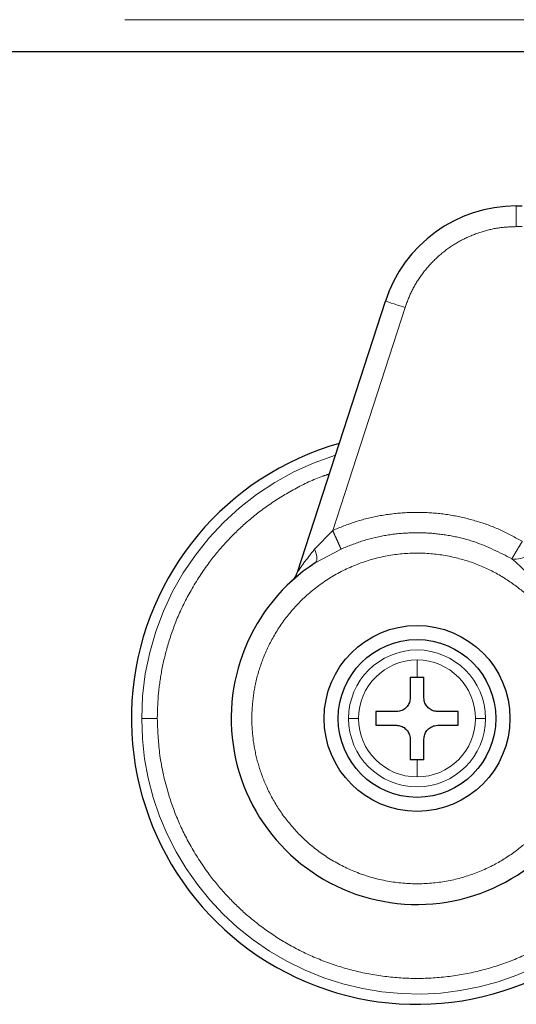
# Model space of a CAD drawing. Header units: millimetres. Extents: x 27 to 261, y 60 to 147.
# Tile 2 of 75: x 39.39 to 40.64, y 60.49 to 62.97. Entities that reach past the tile are written whole.
import ezdxf

# ---------------------------------------------------------------- set-up
doc = ezdxf.new("R2010")
doc.units = ezdxf.units.MM
doc.linetypes.add('PHANTOM', pattern=[12.7, 6.35, -1.27, 1.27, -1.27, 1.27, -1.27])

msp = doc.modelspace()

# ---------------------------------------------------------------- linework, layer by layer
at = {"color": 8, "linetype": 'PHANTOM', "lineweight": 18}
for p, q in [((29.4918, 62.9746), (68.3618, 62.9746)), ((40.639, 62.4534), (40.639, 62.5055)), ((40.6539, 62.4534), (40.639, 62.4534)), ((40.3585, 62.2496), (40.1761, 61.6881)), ((40.1304, 61.6409), (40.1761, 61.6881)), ((40.1971, 61.6413), (40.1316, 61.6062)), ((40.3887, 61.3187), (40.3887, 61.3619)), ((40.3887, 61.0673), (40.3887, 61.1105))]:
    msp.add_line(p, q, dxfattribs=at)
at = {"color": 7, "linetype": 'Continuous', "lineweight": 25}
for p, q in [((29.4918, 62.8946), (41.1509, 62.8946)), ((40.639, 62.5055), (40.6539, 62.5055)), ((40.0871, 61.5828), (40.309, 62.2657)), ((40.3714, 61.3187), (40.3887, 61.3187)), ((40.3714, 61.3187), (40.3714, 61.2667)), ((40.3887, 61.3187), (40.4061, 61.3187)), ((40.4061, 61.2667), (40.4061, 61.3187)), ((40.3367, 61.232), (40.2846, 61.232)), ((40.2846, 61.232), (40.2846, 61.1973)), ((40.4928, 61.232), (40.4408, 61.232)), ((40.4928, 61.1973), (40.4928, 61.232)), ((40.2846, 61.1973), (40.3367, 61.1973)), ((40.4408, 61.1973), (40.4928, 61.1973)), ((40.3714, 61.1626), (40.3714, 61.1105)), ((40.4061, 61.1105), (40.4061, 61.1626)), ((40.3887, 61.1105), (40.3714, 61.1105)), ((40.4061, 61.1105), (40.3887, 61.1105))]:
    msp.add_line(p, q, dxfattribs=at)
at = {"color": 8, "linetype": 'PHANTOM', "lineweight": 18, "flags": 128}
for points in [[(40.309, 62.2657), (40.31, 62.2654), (40.3128, 62.2645), (40.3173, 62.263), (40.3235, 62.261), (40.331, 62.2586), (40.3396, 62.2558), (40.3488, 62.2528), (40.3585, 62.2496)], [(40.1316, 61.6062), (40.1337, 61.6082), (40.1352, 61.611), (40.136, 61.6145), (40.1361, 61.6188), (40.1357, 61.6236), (40.1345, 61.629), (40.1328, 61.6348), (40.1304, 61.6409)]]:
    msp.add_lwpolyline(points, dxfattribs=at)
at = {"color": 7, "linetype": 'Continuous', "lineweight": 25}
for radius in [0.2342, 0.1987]:
    msp.add_circle((40.3887, 61.2146), radius, dxfattribs=at)
for centre, radius, start, end in [((40.639, 62.1585), 0.347, 90, 162), ((40.3887, 61.2146), 0.72, 105.8112, 311.2516), ((40.3887, 61.2146), 0.4685, 123.2858, 330.8783)]:
    msp.add_arc(centre, radius, start, end, dxfattribs=at)
at = {"color": 8, "linetype": 'PHANTOM', "lineweight": 18}
for centre, radius, start, end in [((40.3887, 61.2146), 0.6941, 107.2538, 180), ((40.6371, 61.6753), 0.0593, 260.8939, 345.8887), ((40.3887, 61.2146), 0.1725, 0, 180), ((40.3887, 61.2146), 0.1473, 90, 180), ((40.3887, 61.2146), 0.1473, 0, 90), ((40.3887, 61.2146), 0.6941, 180, 312.0009), ((40.3887, 61.2146), 0.1725, 180, 0), ((40.3887, 61.2146), 0.1473, 180, 270), ((40.3887, 61.2146), 0.1473, 270, 0)]:
    msp.add_arc(centre, radius, start, end, dxfattribs=at)
for points, knots in [([(40.639, 62.4534), (40.6243, 62.4528), (40.5941, 62.4515), (40.5494, 62.4407), (40.5057, 62.423), (40.4649, 62.3982), (40.4286, 62.3671), (40.3983, 62.331), (40.3742, 62.2917), (40.3637, 62.2635), (40.3585, 62.2496)], [0, 0, 0, 0, 0.119581, 0.243689, 0.37101, 0.500001, 0.62899, 0.756311, 0.880419, 1, 1, 1, 1]), ([(39.7339, 61.2146), (39.7344, 61.234), (39.7355, 61.274), (39.7442, 61.3355), (39.7596, 61.4006), (39.7838, 61.4691), (39.8184, 61.5397), (39.8604, 61.6039), (39.9077, 61.6606), (39.9581, 61.7096), (40.0158, 61.7547), (40.0807, 61.7936), (40.1319, 61.8191), (40.1621, 61.8284), (40.1674, 61.8301)], [0, 0, 0, 0, 0.072428, 0.149648, 0.231581, 0.322606, 0.420388, 0.525041, 0.608656, 0.696189, 0.787384, 0.88187, 0.979169, 1, 1, 1, 1]), ([(40.1761, 61.6881), (40.1948, 61.6958), (40.2326, 61.7112), (40.2928, 61.7259), (40.3551, 61.7339), (40.4184, 61.7341), (40.4812, 61.7267), (40.5422, 61.7117), (40.6004, 61.6903), (40.6362, 61.6706), (40.6539, 61.6608)], [0, 0, 0, 0, 0.121854, 0.246364, 0.372713, 0.5, 0.627287, 0.753636, 0.878146, 1, 1, 1, 1]), ([(40.1761, 61.6881), (40.1785, 61.6827), (40.1835, 61.6716), (40.1901, 61.6568), (40.1951, 61.6456), (40.1964, 61.6427), (40.1971, 61.6413)], [0, 0, 0, 0, 0.242148, 0.499998, 0.757853, 1, 1, 1, 1]), ([(40.6277, 61.6167), (40.5971, 61.6325), (40.5503, 61.6565), (40.481, 61.6742), (40.4254, 61.6821), (40.3678, 61.6831), (40.3096, 61.6768), (40.2519, 61.6636), (40.2154, 61.6487), (40.1971, 61.6413)], [0, 0, 0, 0, 0.229364, 0.351091, 0.476636, 0.605236, 0.735997, 0.867931, 1, 1, 1, 1]), ([(40.6539, 61.6608), (40.6509, 61.6558), (40.6447, 61.6453), (40.6364, 61.6314), (40.6301, 61.6208), (40.6285, 61.6181), (40.6277, 61.6167)], [0, 0, 0, 0, 0.241853, 0.4996, 0.757564, 1, 1, 1, 1]), ([(40.7311, 61.4516), (40.7205, 61.4658), (40.6984, 61.4953), (40.6565, 61.5353), (40.6059, 61.572), (40.5459, 61.6023), (40.4779, 61.6236), (40.4038, 61.6331), (40.3268, 61.6289), (40.2509, 61.6102), (40.1799, 61.5776), (40.1174, 61.5334), (40.0657, 61.4806), (40.0259, 61.4227), (39.9979, 61.3629), (39.9806, 61.304), (39.9725, 61.2479), (39.9717, 61.1945), (39.9776, 61.1414), (39.9911, 61.0865), (40.0139, 61.0295), (40.0475, 60.9727), (40.0927, 60.9189), (40.1492, 60.8713), (40.2156, 60.8333), (40.2894, 60.8077), (40.3668, 60.7964), (40.4438, 60.7995), (40.5167, 60.8161), (40.5824, 60.8438), (40.6392, 60.8798), (40.6861, 60.9212), (40.724, 60.965), (40.7432, 60.9966), (40.7524, 61.0117)], [0, 0, 0, 0, 0.024611, 0.051424, 0.080457, 0.111629, 0.144739, 0.17945, 0.21529, 0.251682, 0.287991, 0.323595, 0.357938, 0.390581, 0.421222, 0.449692, 0.47594, 0.500002, 0.524049, 0.550282, 0.578737, 0.609363, 0.641994, 0.676327, 0.711924, 0.74823, 0.784624, 0.820469, 0.855189, 0.888312, 0.919498, 0.948545, 0.975374, 1, 1, 1, 1]), ([(40.0871, 61.5828), (40.0872, 61.5828), (40.0873, 61.583), (40.0886, 61.585), (40.093, 61.5915), (40.1064, 61.6107), (40.1206, 61.6285), (40.1304, 61.6409)], [0, 0, 0, 0, 0.044601, 0.092462, 0.197669, 0.44454, 1, 1, 1, 1]), ([(40.7311, 61.4516), (40.7255, 61.4688), (40.7145, 61.5027), (40.6897, 61.5482), (40.6612, 61.5881), (40.6387, 61.6073), (40.6277, 61.6167)], [0, 0, 0, 0, 0.265016, 0.521283, 0.766878, 1, 1, 1, 1]), ([(39.6946, 61.2146), (39.6961, 61.2146), (39.6991, 61.2146), (39.7098, 61.2146), (39.7219, 61.2146), (39.73, 61.2146), (39.7339, 61.2146)], [0, 0, 0, 0, 0.272471, 0.561871, 0.787533, 1, 1, 1, 1]), ([(40.8361, 60.7376), (40.8306, 60.7321), (40.8077, 60.7094), (40.7614, 60.6749), (40.697, 60.6351), (40.626, 60.6026), (40.5499, 60.5782), (40.4703, 60.5632), (40.3887, 60.5581), (40.3072, 60.5632), (40.2276, 60.5783), (40.1515, 60.6026), (40.0806, 60.6352), (40.0158, 60.6747), (39.9581, 60.7196), (39.9077, 60.7686), (39.8604, 60.8254), (39.8184, 60.8896), (39.7838, 60.9602), (39.7561, 61.0389), (39.7375, 61.1236), (39.7351, 61.1856), (39.7339, 61.2146)], [0, 0, 0, 0, 0.015432, 0.063526, 0.113358, 0.164673, 0.217157, 0.270453, 0.324163, 0.377874, 0.431169, 0.483654, 0.534968, 0.5848, 0.632895, 0.679059, 0.723157, 0.778356, 0.829925, 0.877924, 0.942724, 1, 1, 1, 1]), ([(40.2414, 61.2146), (40.2383, 61.2146), (40.232, 61.2146), (40.2223, 61.2146), (40.2185, 61.2146), (40.2162, 61.2146)], [0, 0, 0, 0, 0.276678, 0.562553, 1, 1, 1, 1]), ([(40.5613, 61.2146), (40.56, 61.2146), (40.5573, 61.2146), (40.5491, 61.2146), (40.541, 61.2146), (40.5361, 61.2146)], [0, 0, 0, 0, 0.2766789, 0.5625473, 1, 1, 1, 1])]:
    msp.add_open_spline(points, degree=3, knots=knots, dxfattribs=at)
at = {"color": 7, "linetype": 'Continuous', "lineweight": 25}
for points, knots in [([(40.0727, 61.5604), (40.0758, 61.5637), (40.0821, 61.5702), (40.0854, 61.5786), (40.0871, 61.5828)], [0, 0, 0, 0, 0.499995, 1, 1, 1, 1]), ([(40.3714, 61.2667), (40.371, 61.2628), (40.3703, 61.255), (40.3643, 61.2446), (40.3556, 61.2368), (40.3458, 61.2326), (40.3393, 61.2322), (40.3367, 61.232)], [0, 0, 0, 0, 0.214179, 0.428389, 0.641869, 0.855051, 1, 1, 1, 1]), ([(40.4408, 61.232), (40.4369, 61.2324), (40.4291, 61.2331), (40.4188, 61.2391), (40.4109, 61.2478), (40.4067, 61.2576), (40.4063, 61.2641), (40.4061, 61.2667)], [0, 0, 0, 0, 0.21416, 0.428372, 0.641867, 0.855043, 1, 1, 1, 1]), ([(40.3367, 61.1973), (40.3406, 61.1969), (40.3484, 61.1961), (40.3587, 61.1902), (40.3666, 61.1814), (40.3708, 61.1717), (40.3712, 61.1652), (40.3714, 61.1626)], [0, 0, 0, 0, 0.21418, 0.428391, 0.641872, 0.855044, 1, 1, 1, 1]), ([(40.4061, 61.1626), (40.4065, 61.1665), (40.4072, 61.1742), (40.4132, 61.1846), (40.4219, 61.1925), (40.4317, 61.1967), (40.4382, 61.1971), (40.4408, 61.1973)], [0, 0, 0, 0, 0.214179, 0.428389, 0.641869, 0.855051, 1, 1, 1, 1])]:
    msp.add_open_spline(points, degree=3, knots=knots, dxfattribs=at)

doc.saveas('drawing.dxf')
